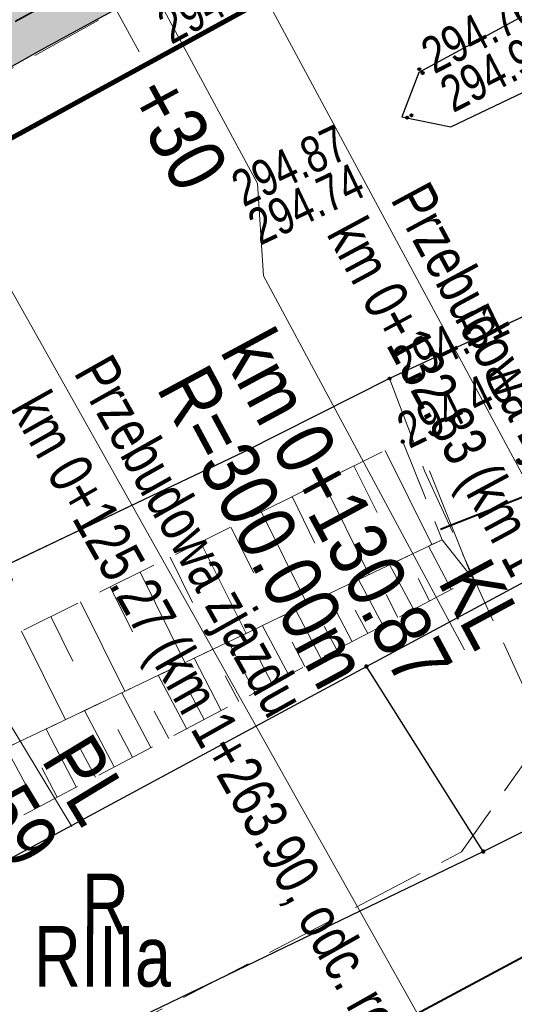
# Model space of a CAD drawing. Header units: metres. Extents: x 7437397 to 7437781, y 5556608 to 5556944.
# Tile 38 of 58: x 7437632 to 7437642, y 5556720 to 5556741. Entities that reach past the tile are written whole.
import ezdxf

# ---------------------------------------------------------------- set-up
doc = ezdxf.new("R2010")
doc.units = ezdxf.units.M
doc.header["$MEASUREMENT"] = 0
for name, pattern in [('314-500', [2.5, 2, -0.5]), ('BUBZ01-500', [1.75, 1.25, -0.5]), ('DGN Style 2', [6.14715, 3.68829, -2.45886]), ('KTJZ01-500', [2, 1.5, -0.5])]:
    doc.linetypes.add(name, pattern=pattern)
doc.layers.get('0').update_dxf_attribs({"color": 250, "lineweight": 5})
for name, color, linetype, lineweight in [('203-Punkt załamania granicy działki nie stabilizowany', 7, 'Continuous', 5), ('_PROJ_WYMIARY', 7, 'Continuous', 9), ('_PROJ_ZAGOSPODAROWANIE', 7, 'Continuous', 13), ('ARCH_HATCH', 7, 'Continuous', 13), ('BUBZ01', 250, 'Continuous', 5), ('BUIB02_01', 250, 'Continuous', 5), ('BUIB05_01', 250, 'Continuous', 5), ('D_kilometraz', 7, 'Continuous', 13), ('D_kraweznik obnizony', 7, 'DGN Style 2', 30), ('D_obrzeze', 7, 'Continuous', 30), ('D_opis trasy', 7, 'Continuous', 13), ('D_opisy', 7, 'Continuous', 13), ('EGBD03', 250, 'Continuous', 5), ('EGBK02', 250, 'Continuous', 5), ('EGBP04_03', 250, 'Continuous', 5), ('EGBU01', 250, 'Continuous', 5), ('Elektryka_kanalizacja_technologiczna', 240, '314-500', 35), ('KTJZ01', 250, 'Continuous', 5), ('KTKR01', 250, 'Continuous', 5), ('punkt wysokościowy sztuczny', 7, 'Continuous', 5), ('RTPW01', 250, 'Continuous', 5), ('RTPW02', 250, 'Continuous', 5), ('rzedne dla projektanta', 250, 'Continuous', 5)]:
    doc.layers.add(name, color=color, linetype=linetype, lineweight=lineweight)
doc.styles.add('ROMANS', font='arial.ttf', dxfattribs={"width": 0.8})
doc.styles.get("Standard").update_dxf_attribs({"font": 'txt.shx', "width": 0.75})
doc.styles.add('Style-Arial Narrow', font='ARIALN.TTF')
doc.dimstyles.new('1-500', dxfattribs={"dimscale": 10, "dimtxt": 0.1, "dimasz": 0.07, "dimexe": 0, "dimexo": 0, "dimgap": 0.05, "dimtad": 1, "dimdec": 1, "dimrnd": 0.08, "dimzin": 0, "dimtxsty": 'ROMANS', "dimblk": 'ARCHTICK', "dimcen": 0.02, "dimdle": 0.1, "dimclrt": 256, "dimadec": 0, "dimazin": 0, "dimtfac": 0.666667, "dimtdec": 1, "dimtofl": 0, "dimtmove": 1, "dimatfit": 2, "dimfxl": 0, "dimtolj": 1, "dimtzin": 0, "dimarcsym": 0})

# ---------------------------------------------------------------- blocks, each defined once
blk = doc.blocks.new('203')
at = {"layer": '203-Punkt załamania granicy działki nie stabilizowany', "linetype": 'Continuous', "lineweight": 13}
h = blk.add_hatch(color=96, dxfattribs=at)
edge = h.paths.add_edge_path()
edge.add_arc((0, 0), 0.45, 0, 360)
blk = doc.blocks.new('PW02')
at = {"layer": 'punkt wysokościowy sztuczny', "linetype": 'Continuous', "lineweight": 13}
h = blk.add_hatch(color=0, dxfattribs=at)
edge = h.paths.add_edge_path()
edge.add_arc((0, 0), 0.45, 0, 360)
blk = doc.blocks.new('_ArchTick')
at = {"color": 0, "linetype": 'ByBlock', "const_width": 0.15}
blk.add_lwpolyline([(-0.5, -0.5), (0.5, 0.5)], dxfattribs=at)
blk = doc.blocks.new('*D57')
at = {"layer": '_PROJ_WYMIARY', "color": 0, "lineweight": -2, "transparency": 16777216}
for p, q in [((7437614.75, 5556753.699), (7437631.658, 5556763.043)), ((7437640.806, 5556744.421), (7437630.783, 5556762.559)), ((7437625.649, 5556736.045), (7437615.625, 5556754.183))]:
    blk.add_line(p, q, dxfattribs=at)
at = {"layer": 'Defpoints', "color": 0, "transparency": 16777216}
for p in [(7437630.783, 5556762.559), (7437640.806, 5556744.421), (7437625.649, 5556736.045)]:
    blk.add_point(p, dxfattribs=at)
at = {"layer": '_PROJ_WYMIARY', "color": 0, "lineweight": -2, "transparency": 16777216, "xscale": 0.7000000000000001, "yscale": 0.7000000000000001, "zscale": 0.7000000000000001}
for p, rotation in [((7437630.783, 5556762.559), 28.92677476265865), ((7437615.625, 5556754.183), 208.9267747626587)]:
    blk.add_blockref('_ArchTick', p, dxfattribs=dict(at, rotation=rotation))
at = {"layer": '_PROJ_WYMIARY', "transparency": 16777216, "insert": (7437622.671, 5556759.335), "char_height": 1, "attachment_point": 5, "rotation": 28.9268, "style": 'ROMANS', "bg_fill": 3, "box_fill_scale": 1.25, "bg_fill_color": 256, "bg_fill_true_color": 13158600, "bg_fill_transparency": 0}
blk.add_mtext('\\A1;17,3', dxfattribs=at)
blk = doc.blocks.new('*D77')
at = {"layer": '_PROJ_WYMIARY', "color": 0, "lineweight": -2, "transparency": 16777216}
for p, q in [((7437631.945, 5556739.585), (7437627.725, 5556737.576)), ((7437627.295, 5556738.479), (7437632.096, 5556728.391)), ((7437635.887, 5556731.303), (7437631.667, 5556729.294))]:
    blk.add_line(p, q, dxfattribs=at)
at = {"layer": 'Defpoints', "color": 0}
for p in [(7437631.945, 5556739.585), (7437635.887, 5556731.303), (7437631.667, 5556729.294)]:
    blk.add_point(p, dxfattribs=at)
at = {"layer": '_PROJ_WYMIARY', "color": 0, "lineweight": -2, "transparency": 16777216, "xscale": 0.7000000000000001, "yscale": 0.7000000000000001, "zscale": 0.7000000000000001}
for p, rotation in [((7437627.725, 5556737.576), 115.4528285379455), ((7437631.667, 5556729.294), 295.4528285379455)]:
    blk.add_blockref('_ArchTick', p, dxfattribs=dict(at, rotation=rotation))
at = {"layer": '_PROJ_WYMIARY', "transparency": 16777216, "insert": (7437630.69, 5556733.908), "char_height": 1, "attachment_point": 5, "rotation": 295.4528, "style": 'ROMANS', "bg_fill": 3, "box_fill_scale": 1.25, "bg_fill_color": 256, "bg_fill_true_color": 13158600, "bg_fill_transparency": 0}
blk.add_mtext('\\A1;9,2', dxfattribs=at)
blk = doc.blocks.new('*D82')
at = {"layer": '_PROJ_WYMIARY', "color": 0, "lineweight": -2, "transparency": 16777216}
for p, q in [((7437593.141, 5556750.962), (7437665.546, 5556790.968)), ((7437678.448, 5556765.55), (7437664.671, 5556790.484)), ((7437607.793, 5556726.511), (7437594.016, 5556751.446))]:
    blk.add_line(p, q, dxfattribs=at)
at = {"layer": 'Defpoints', "color": 0}
for p in [(7437664.671, 5556790.484), (7437678.448, 5556765.55), (7437607.793, 5556726.511)]:
    blk.add_point(p, dxfattribs=at)
at = {"layer": '_PROJ_WYMIARY', "color": 0, "lineweight": -2, "transparency": 16777216, "xscale": 0.7000000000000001, "yscale": 0.7000000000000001, "zscale": 0.7000000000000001}
for p, rotation in [((7437664.671, 5556790.484), 28.92180774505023), ((7437594.016, 5556751.446), 208.9218077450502)]:
    blk.add_blockref('_ArchTick', p, dxfattribs=dict(at, rotation=rotation))
at = {"layer": '_PROJ_WYMIARY', "transparency": 16777216, "insert": (7437628.811, 5556771.928), "char_height": 1, "attachment_point": 5, "rotation": 28.9218, "style": 'ROMANS', "bg_fill": 3, "box_fill_scale": 1.25, "bg_fill_color": 256, "bg_fill_true_color": 13158600, "bg_fill_transparency": 0}
blk.add_mtext('\\A1;80,7', dxfattribs=at)
blk = doc.blocks.new('*D87')
at = {"layer": '_PROJ_WYMIARY', "color": 0, "lineweight": -2, "transparency": 16777216}
for p, q in [((7437611.427, 5556762.122), (7437637.8, 5556774.159)), ((7437647.728, 5556750), (7437636.891, 5556773.744)), ((7437623.956, 5556737.08), (7437612.337, 5556762.537))]:
    blk.add_line(p, q, dxfattribs=at)
at = {"layer": 'Defpoints', "color": 0}
for p in [(7437636.891, 5556773.744), (7437647.728, 5556750), (7437623.956, 5556737.08)]:
    blk.add_point(p, dxfattribs=at)
at = {"layer": '_PROJ_WYMIARY', "color": 0, "lineweight": -2, "transparency": 16777216, "xscale": 0.7000000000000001, "yscale": 0.7000000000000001, "zscale": 0.7000000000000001}
for p, rotation in [((7437636.891, 5556773.744), 24.53300016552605), ((7437612.337, 5556762.537), 204.533000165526)]:
    blk.add_blockref('_ArchTick', p, dxfattribs=dict(at, rotation=rotation))
at = {"layer": '_PROJ_WYMIARY', "transparency": 16777216, "insert": (7437624.157, 5556769.142), "char_height": 1, "attachment_point": 5, "rotation": 24.533, "style": 'ROMANS', "bg_fill": 3, "box_fill_scale": 1.25, "bg_fill_color": 256, "bg_fill_true_color": 13158600, "bg_fill_transparency": 0}
blk.add_mtext('\\A1;27,0', dxfattribs=at)

msp = doc.modelspace()

# ---------------------------------------------------------------- hatches: boundary and pattern name
at = {"layer": 'ARCH_HATCH', "linetype": 'Continuous', "lineweight": 35, "true_color": 0x75787b}
h = msp.add_hatch(color=8, dxfattribs=at)
h.dxf.hatch_style = 1
h.paths.add_polyline_path([(7437629.394, 5556739.925, -0.002909), (7437632.461, 5556741.628), (7437632.338, 5556741.846), (7437631.127, 5556743.978), (7437628.01, 5556742.383)])
h = msp.add_hatch(color=8, dxfattribs=at)
h.dxf.hatch_style = 1
h.paths.add_polyline_path([(7437630.13, 5556738.618, -0.004664), (7437635.032, 5556741.317), (7437636.758, 5556742.247), (7437636.047, 5556743.567), (7437634.321, 5556742.638, 0.004664), (7437629.394, 5556739.925)])

# ---------------------------------------------------------------- linework, layer by layer
at = {"layer": '_PROJ_ZAGOSPODAROWANIE', "color": 132, "linetype": '314-500', "true_color": 0x00c1d5}
msp.add_lwpolyline([(7437535.451, 5556693.636, 0.1, 0.1, 0), (7437587.796, 5556719.928, 0.1, 0.1, 0), (7437588.887, 5556721.392, 0.1, 0.1, 0), (7437596.853, 5556725.825, 0.1, 0.1, 0), (7437609.876, 5556733.065, 0.1, 0.1, 0), (7437612.907, 5556734.654, 0.1, 0.1, 0), (7437631.127, 5556743.978, 0.1, 0.1, 0), (7437638.748, 5556748.16, 0.1, 0.1, 0), (7437651.337, 5556755.099, 0.1, 0.1, 0), (7437661.046, 5556760.397, 0.1, 0.1, 0), (7437671.575, 5556766.01, 0.1, 0.1, 0), (7437677.838, 5556769.349, 0.1, 0.1, 0), (7437680.108, 5556770.559, 0.1, 0.1, 0), (7437683.485, 5556772.325, 0.1, 0.1, 0), (7437686.039, 5556767.721, 0.1, 0.1, 0), (7437559.6, 5556698.616, 0, 0, 0)], format="xyseb", dxfattribs=at)
at = {"layer": 'BUBZ01', "color": 7, "linetype": 'BUBZ01-500', "lineweight": 13, "flags": 128}
for points in [[(7437640.99, 5556729.98), (7437629.68, 5556724.58), (7437608.73, 5556714.17), (7437608.14, 5556715.01), (7437608.99, 5556716.45), (7437625.8, 5556724.86), (7437640.18, 5556732), (7437640.99, 5556729.98)], [(7437629.68, 5556724.58), (7437640.99, 5556729.98), (7437641.62, 5556729.19), (7437625.56, 5556720.73), (7437609.12, 5556713.18), (7437608.71, 5556714.16), (7437629.68, 5556724.58)]]:
    msp.add_lwpolyline(points, close=True, dxfattribs=at)
at = {"layer": 'BUBZ01', "color": 7, "linetype": 'Continuous', "lineweight": 13, "flags": 128}
for points in [[(7437639.82, 5556731.82), (7437640.78, 5556729.88)], [(7437639.17, 5556731.5), (7437639.65, 5556730.54)], [(7437638.53, 5556731.18), (7437639.49, 5556729.26)], [(7437637.9, 5556730.87), (7437638.37, 5556729.91)], [(7437637.27, 5556730.55), (7437638.21, 5556728.65)], [(7437636.64, 5556730.24), (7437637.11, 5556729.3)], [(7437636.01, 5556729.93), (7437636.95, 5556728.05)], [(7437641.18, 5556728.96), (7437640.71, 5556729.85)], [(7437635.39, 5556729.62), (7437635.85, 5556728.69)], [(7437640.4, 5556728.55), (7437639.91, 5556729.47)], [(7437634.77, 5556729.31), (7437635.69, 5556727.45)], [(7437639.77, 5556728.22), (7437639.27, 5556729.16)], [(7437640.73, 5556728.72), (7437640.5, 5556729.18)], [(7437634.15, 5556729.01), (7437634.61, 5556728.08)], [(7437639.14, 5556727.88), (7437638.63, 5556728.85)], [(7437640.08, 5556728.38), (7437639.84, 5556728.85)], [(7437633.54, 5556728.7), (7437634.45, 5556726.86)], [(7437638.49, 5556727.54), (7437637.97, 5556728.54)], [(7437639.46, 5556728.05), (7437639.2, 5556728.53)], [(7437632.93, 5556728.4), (7437633.38, 5556727.48)], [(7437632.32, 5556728.1), (7437633.23, 5556726.27)], [(7437637.83, 5556727.19), (7437637.29, 5556728.21)], [(7437638.82, 5556727.71), (7437638.56, 5556728.2)], [(7437637.14, 5556726.83), (7437636.59, 5556727.88)], [(7437638.16, 5556727.37), (7437637.9, 5556727.87)], [(7437636.44, 5556726.46), (7437635.88, 5556727.54)], [(7437637.49, 5556727.01), (7437637.22, 5556727.53)], [(7437635.73, 5556726.08), (7437635.14, 5556727.19)], [(7437636.8, 5556726.65), (7437636.52, 5556727.18)], [(7437634.99, 5556725.7), (7437634.39, 5556726.83)], [(7437636.09, 5556726.28), (7437635.8, 5556726.82)], [(7437634.23, 5556725.3), (7437633.62, 5556726.46)], [(7437635.36, 5556725.89), (7437635.06, 5556726.45)], [(7437633.45, 5556724.89), (7437632.83, 5556726.08)], [(7437634.61, 5556725.5), (7437634.31, 5556726.07)], [(7437632.66, 5556724.47), (7437632.01, 5556725.69)], [(7437633.85, 5556725.09), (7437633.53, 5556725.68)], [(7437633.06, 5556724.68), (7437632.74, 5556725.28)]]:
    msp.add_lwpolyline(points, dxfattribs=at)
at = {"layer": 'BUIB02_01', "color": 7, "linetype": 'Continuous', "lineweight": 13}
msp.add_line((7437640.73, 5556731.4), (7437641.62, 5556729.19), dxfattribs=at)
at = {"layer": 'BUIB02_01', "color": 212, "linetype": 'Continuous', "lineweight": 40, "flags": 128}
msp.add_lwpolyline([(7437578.709, 5556689.08), (7437609.016, 5556704.209), (7437638.73, 5556719.29), (7437644.506, 5556722.382), (7437654.627, 5556703.284)], dxfattribs=at)
at = {"layer": 'BUIB05_01', "color": 7, "linetype": 'Continuous', "lineweight": 40, "flags": 128}
msp.add_lwpolyline([(7437640.96, 5556730.2), (7437649.32, 5556733.48)], dxfattribs=at)
at = {"layer": 'D_opis trasy', "flags": 128}
for points in [[(7437637.31, 5556735.412), (7437641.455, 5556727.714)], [(7437628.823, 5556731.559), (7437633.361, 5556724.073)]]:
    msp.add_lwpolyline(points, dxfattribs=at)
at = {"layer": 'EGBD03', "color": 114, "linetype": 'Continuous', "lineweight": 30, "true_color": 0x00b140, "flags": 128}
for points in [[(7437641.84, 5556723.56), (7437668.45, 5556736.83)], [(7437612.54, 5556712.89), (7437639.43, 5556727.37)], [(7437641.84, 5556723.56), (7437639.43, 5556727.37)], [(7437614.32, 5556710.3), (7437641.84, 5556723.56)]]:
    msp.add_lwpolyline(points, dxfattribs=at)
at = {"layer": 'KTJZ01', "color": 7, "linetype": 'KTJZ01-500', "lineweight": 13, "flags": 128}
msp.add_lwpolyline([(7437487.24, 5556665.88), (7437500.01, 5556668.65), (7437509.93, 5556671.34), (7437514.81, 5556672.66), (7437528.54, 5556677.57), (7437546.18, 5556685.08), (7437562.31, 5556693.39), (7437575.78, 5556700.17), (7437584.6, 5556705.2), (7437599.33, 5556712.79), (7437607.41, 5556717.03), (7437624.22, 5556725.75), (7437636.91, 5556731.79), (7437639.91, 5556733.3), (7437648.13, 5556737.1), (7437664.08, 5556744.94), (7437674.41, 5556750.47), (7437695.47, 5556762.01), (7437726.23, 5556778.98), (7437745.592, 5556790.579), (7437740.524, 5556799.89), (7437726.071, 5556794.065), (7437721.424, 5556793.261), (7437718.653, 5556793.684), (7437716.454, 5556794.853), (7437714.78, 5556796.65), (7437713.44, 5556798.18), (7437704.05, 5556814.76), (7437696.46, 5556806.77), (7437698.53, 5556806.84), (7437700.74, 5556806.26), (7437702.79, 5556804.94), (7437704.06, 5556803.16), (7437709.44, 5556793.77), (7437711.44, 5556790.12), (7437712.13, 5556787.63), (7437712.21, 5556785.35), (7437711.59, 5556783.66), (7437709.87, 5556781.76), (7437701.28, 5556777.09), (7437699.42, 5556776.48), (7437697.78, 5556776.19), (7437695.76, 5556776.41), (7437693.65, 5556777.51), (7437692.09, 5556778.89), (7437690.49, 5556781.22), (7437685.25, 5556778.28), (7437686.1, 5556775.03), (7437686.085, 5556773.72), (7437685.81, 5556772.51), (7437685.3, 5556771.32), (7437684.475, 5556769.98), (7437683.43, 5556768.68), (7437682.12, 5556767.23), (7437680.52, 5556765.9), (7437679.609, 5556765.424), (7437667.4, 5556758.73), (7437656.58, 5556752.94), (7437646.03, 5556747.24), (7437635.04, 5556741.31), (7437625.46, 5556735.97), (7437617.31, 5556731.03), (7437610.73, 5556727.32), (7437599.83, 5556721.28), (7437592.56, 5556717.41), (7437581.48, 5556711.39), (7437572.19, 5556706.38), (7437570.63, 5556705.57), (7437559.43, 5556699.57), (7437555.27, 5556697.37), (7437547.58, 5556693.6), (7437542.1, 5556690.99), (7437536.78, 5556688.64), (7437527.13, 5556684.56), (7437524.75, 5556685.69), (7437522.99, 5556687.15), (7437521.44, 5556689.45), (7437520.46, 5556691.39), (7437515.43, 5556689.51), (7437516.09, 5556686.202), (7437515.98, 5556684.5), (7437514.73, 5556681.38), (7437513.55, 5556680.28), (7437512.1, 5556679.32), (7437507.87, 5556678.13), (7437498.81, 5556675.82), (7437492.9, 5556674.29)], dxfattribs=at)
msp.add_lwpolyline([(7437639.91, 5556733.3), (7437648.13, 5556737.1), (7437647.63, 5556734.07), (7437652.6, 5556723.04), (7437646.61, 5556720.21), (7437619.73, 5556707.68), (7437613.29, 5556704.65), (7437611.72, 5556705.29), (7437608.45, 5556703.74), (7437604.8, 5556710.12), (7437602.44, 5556712.14), (7437599.33, 5556712.79), (7437607.41, 5556717.03), (7437608.14, 5556715.01), (7437609.09, 5556713.14), (7437610.29, 5556711.49), (7437612.71, 5556710.2), (7437615.11, 5556710.61), (7437627.71, 5556716.39), (7437641.39, 5556723.55), (7437643.11, 5556725.99), (7437640.63, 5556731.4), (7437639.91, 5556733.3)], close=True, dxfattribs=at)
at = {"layer": 'KTKR01', "color": 7, "linetype": 'Continuous', "lineweight": 30, "flags": 128}
msp.add_lwpolyline([(7437745.592, 5556790.579), (7437726.23, 5556778.98), (7437695.47, 5556762.01), (7437674.41, 5556750.47), (7437664.08, 5556744.94), (7437648.13, 5556737.1), (7437639.91, 5556733.3), (7437636.91, 5556731.79), (7437624.22, 5556725.75)], dxfattribs=at)
msp.add_lwpolyline([(7437640.51, 5556739.6), (7437640.16, 5556738.69), (7437641.17, 5556738.48), (7437648.82, 5556742.13), (7437653.16, 5556744.23), (7437657.63, 5556746.81), (7437662, 5556749.63), (7437662.19, 5556750.54), (7437661.26, 5556750.83), (7437640.51, 5556739.6)], close=True, dxfattribs=at)
at = {"layer": 'rzedne dla projektanta', "color": 7, "linetype": 'Continuous', "lineweight": 40}
for centre in [(7437640.52, 5556739.67), (7437640.59, 5556739.59), (7437640.27, 5556738.67), (7437640.36, 5556738.72), (7437639.91, 5556733.3)]:
    msp.add_circle(centre, 0.0225, dxfattribs=at)

# ---------------------------------------------------------------- block references
at = {"layer": 'EGBP04_03', "color": 96, "linetype": 'Continuous', "lineweight": 13, "xscale": 0.1, "yscale": 0.1, "zscale": 0.1}
for p in [(7437639.43, 5556727.37), (7437641.84, 5556723.56)]:
    msp.add_blockref('203', p, dxfattribs=at)
at = {"layer": 'RTPW02', "color": 7, "linetype": 'Continuous', "lineweight": 13, "xscale": 0.1, "yscale": 0.1, "zscale": 0.1}
msp.add_blockref('PW02', (7437640.18, 5556732), dxfattribs=at)

# ---------------------------------------------------------------- texts
at = {"layer": 'D_opis trasy', "char_height": 1.2, "style": 'Style-Arial Narrow'}
for s, insert, attachment_point, rotation, line_spacing_factor in [('KL\\Pkm 0+130.87', (7437641.458, 5556727.515), 6, 298.304, 0.85), ('R=300.00m', (7437635.61, 5556733.385), 4, 298.304, 0.35), ('PL\\Pkm 0+115.59', (7437633.363, 5556723.875), 6, 301.2215, 0.85)]:
    msp.add_mtext(s, dxfattribs=dict(at, insert=insert, attachment_point=attachment_point, rotation=rotation, line_spacing_factor=line_spacing_factor))
at = {"layer": 'D_opisy', "insert": (7437634.17, 5556733.863), "char_height": 0.9, "attachment_point": 1, "rotation": 299.3728}
msp.add_mtext('\\pt11;\\fArial|b0|i0|c238238|p39;Przebudowa zjazdu\\Pkm 0+125.27 (km 1+263.90, odc. ref. 050)', dxfattribs=at)
at = {"layer": 'EGBK02', "color": 96, "linetype": 'Continuous', "lineweight": 30, "insert": (7437632.581, 5556722.027), "char_height": 1.25, "attachment_point": 1, "line_spacing_factor": 0.6}
msp.add_mtext('\\FWORKING_1250;\\H1x;\\W0.8;RIIIa', dxfattribs=at)
at = {"layer": 'EGBU01', "color": 96, "linetype": 'Continuous', "lineweight": 30, "insert": (7437633.572, 5556721.856), "char_height": 1.25, "attachment_point": 7, "line_spacing_factor": 0.6}
msp.add_mtext('\\FWORKING_1250;\\H1x;\\W0.8;R', dxfattribs=at)
at = {"layer": 'RTPW01', "color": 7, "linetype": 'Continuous', "lineweight": 13, "insert": (7437640.32, 5556731.835), "char_height": 0.75, "attachment_point": 7, "rotation": 25.992, "line_spacing_factor": 0.6}
msp.add_mtext('\\FWORKING_1250;\\H1x;\\W0.8;294.40', dxfattribs=at)
at = {"layer": 'rzedne dla projektanta', "color": 7, "linetype": 'Continuous', "lineweight": 0, "char_height": 0.75, "attachment_point": 7, "line_spacing_factor": 0.6}
for s, insert, rotation in [('\\FWORKING_1250;\\H1x;\\W0.8; 294.50', (7437635.221, 5556740.05), 28.7501), ('\\FWORKING_1250;\\H1x;\\W0.8; 294.76', (7437640.635, 5556739.448), 27.2618), ('\\FWORKING_1250;\\H1x;\\W0.8; 294.90', (7437641.026, 5556738.651), 27.2618), ('\\FWORKING_1250;\\H1x;\\W0.8; 294.87', (7437636.701, 5556736.716), 25.3308), ('\\FWORKING_1250;\\H1x;\\W0.8; 294.74', (7437637.04, 5556735.924), 25.3308), ('\\FWORKING_1250;\\H1x;\\W0.8; 294.51', (7437640.019, 5556733.075), 25.8015)]:
    msp.add_mtext(s, dxfattribs=dict(at, insert=insert, rotation=rotation))

# ---------------------------------------------------------------- next in the draw order: dimensions: what is measured, and where the dimension line sits
at = {"layer": '_PROJ_WYMIARY'}
dim = msp.add_aligned_dim(p1=(7437625.649, 5556736.045), p2=(7437640.806, 5556744.421), distance=20.723, dimstyle='1-500', dxfattribs=at)
dim.commit()
dim.dimension.update_dxf_attribs({"geometry": '*D57', "text_midpoint": (7437622.671, 5556759.335)})

# ---------------------------------------------------------------- next in the draw order: linework, layer by layer
at = {"layer": 'D_kilometraz', "flags": 128}
msp.add_lwpolyline([(7437634.746, 5556740.026), (7437633.911, 5556741.564)], dxfattribs=at)
at = {"layer": 'D_kraweznik obnizony', "extrusion": (0, 0, -1)}
msp.add_arc((-7437777.277, 5556477.184), 300, 59.64038, 61.69603, dxfattribs=at)
at = {"layer": 'D_obrzeze', "extrusion": (0, 0, -1)}
msp.add_arc((-7437777.277, 5556477.184), 301.5, 58.77848, 61.69603, dxfattribs=at)
at = {"layer": 'D_opis trasy'}
msp.add_line((7437637.31, 5556735.412), (7437637.188, 5556737.313), dxfattribs=at)
at = {"layer": 'D_opis trasy', "flags": 128}
msp.add_lwpolyline([(7437635.032, 5556741.317), (7437637.188, 5556737.313)], dxfattribs=at)
at = {"layer": 'D_opisy'}
for p, q in [((7437636.758, 5556742.247), (7437648.232, 5556720.94)), ((7437630.13, 5556738.618), (7437641.812, 5556717.862))]:
    msp.add_line(p, q, dxfattribs=at)
at = {"layer": 'EGBD03', "color": 114, "linetype": 'Continuous', "lineweight": 30, "true_color": 0x00b140, "flags": 128}
msp.add_lwpolyline([(7437639.43, 5556727.37), (7437666.4, 5556741.84)], dxfattribs=at)
at = {"layer": 'Elektryka_kanalizacja_technologiczna', "extrusion": (0, 0, -1)}
msp.add_arc((-7437794.519, 5556448.494), 334.223, 58.80006, 62.54863, dxfattribs=at)

# ---------------------------------------------------------------- next in the draw order: texts
at = {"layer": 'D_kilometraz', "insert": (7437634.984, 5556739.386), "char_height": 1.2, "attachment_point": 4, "rotation": 298.4696, "line_spacing_factor": 1.6, "style": 'Style-Arial Narrow'}
msp.add_mtext('+30', dxfattribs=at)
at = {"layer": 'D_opisy', "insert": (7437640.709, 5556737.418), "char_height": 0.9, "attachment_point": 1, "rotation": 298.304}
msp.add_mtext('\\pt11;\\fArial|b0|i0|c238238|p39;Przebudowa zjazdu\\Pkm 0+132.83 (km 1+271.38, odc. ref. 050)', dxfattribs=at)

# ---------------------------------------------------------------- next in the draw order: dimensions: what is measured, and where the dimension line sits
at = {"layer": '_PROJ_WYMIARY'}
dim = msp.add_aligned_dim(p1=(7437631.945, 5556739.585), p2=(7437635.887, 5556731.303), distance=-4.674, dimstyle='1-500', dxfattribs=at)
dim.commit()
dim.dimension.update_dxf_attribs({"geometry": '*D77', "text_midpoint": (7437630.69, 5556733.908)})

# ---------------------------------------------------------------- next in the draw order: dimensions: what is measured, and where the dimension line sits
dim = msp.add_aligned_dim(p1=(7437607.793, 5556726.511), p2=(7437678.448, 5556765.55), distance=28.487, dimstyle='1-500', dxfattribs=at)
dim.commit()
dim.dimension.update_dxf_attribs({"geometry": '*D82', "text_midpoint": (7437628.811, 5556771.928)})

# ---------------------------------------------------------------- next in the draw order: dimensions: what is measured, and where the dimension line sits
dim = msp.add_linear_dim(base=(7437636.891, 5556773.744), p1=(7437623.956, 5556737.08), p2=(7437647.728, 5556750), angle=204.533, dimstyle='1-500', dxfattribs=at)
dim.commit()
dim.dimension.update_dxf_attribs({"geometry": '*D87', "text_midpoint": (7437624.157, 5556769.142)})

doc.saveas('drawing.dxf')
